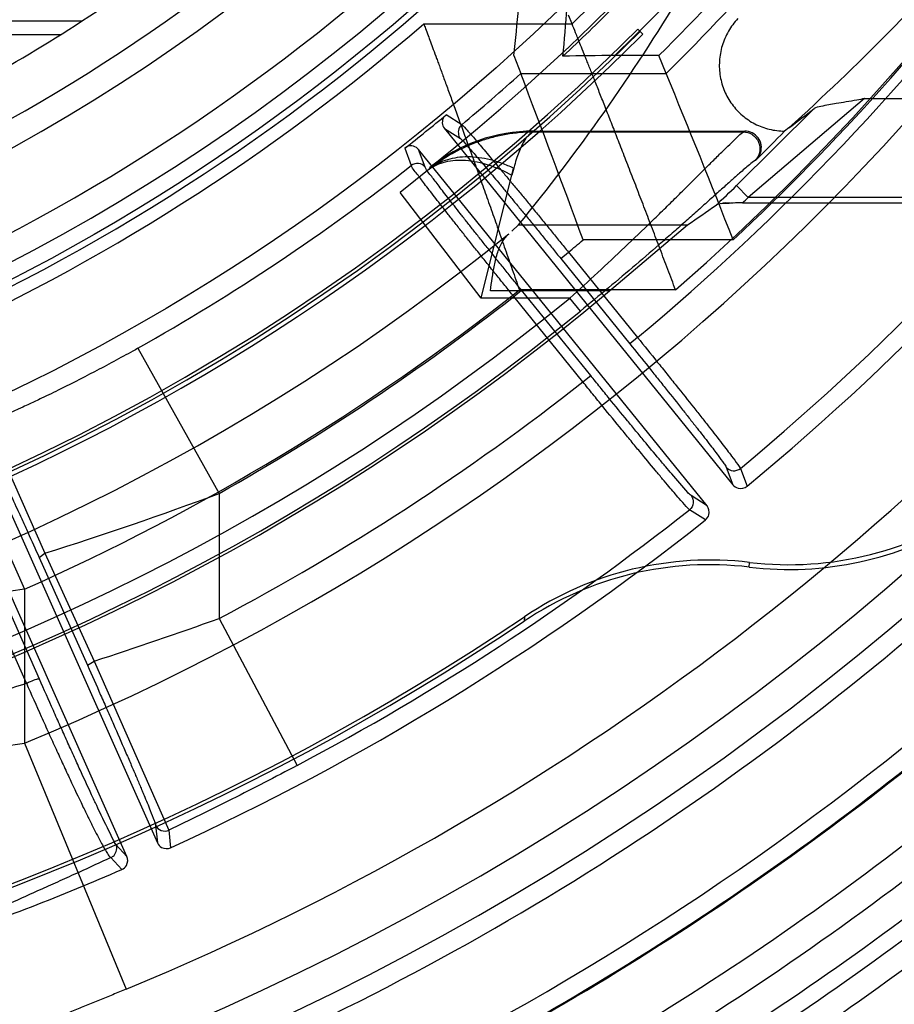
# Model space of a CAD drawing. Header units: millimetres. Extents: x 0 to 297, y 0 to 210.
# Tile 35 of 256: x 147.646 to 147.777, y 90.977 to 91.125. Entities that reach past the tile are written whole.
import ezdxf

# ---------------------------------------------------------------- set-up
doc = ezdxf.new("R2010")
doc.units = ezdxf.units.MM
doc.header["$LTSCALE"] = 16.335
doc.layers.get('0').update_dxf_attribs({"linetype": 'CONTINUOUS'})
for name, color, linetype in [('01_GLOBAL', 7, 'CONTINUOUS'), ('INTFCLR_1', 7, 'CONTINUOUS'), ('INTFCLR_144815', 7, 'CONTINUOUS')]:
    doc.layers.add(name, color=color, linetype=linetype)

msp = doc.modelspace()

# ---------------------------------------------------------------- linework, layer by layer
at = {"color": 7, "linetype": 'Continuous'}
msp.add_circle((148.2308034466, 92.1164639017), 1.9, dxfattribs=at)
at = {"color": 9, "linetype": 'Continuous'}
msp.add_arc((148.2308034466, 92.1164639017), 1.8756493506, 182.9674534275, 267.0325465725, dxfattribs=at)
at = {"layer": '01_GLOBAL', "color": 7, "linetype": 'Continuous'}
msp.add_circle((148.2308034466, 92.1164639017), 1.925, dxfattribs=at)
at = {"layer": 'INTFCLR_1', "color": 9, "linetype": 'Continuous'}
for p, q in [((147.6551102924, 91.1245524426), (147.5957533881, 91.1247596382)), ((147.5836246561, 91.12257411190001), (147.6519966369, 91.12257411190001))]:
    msp.add_line(p, q, dxfattribs=at)
at = {"layer": 'INTFCLR_1', "color": 6, "linetype": 'Continuous'}
for radius, start, end in [(0.3017258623, 270, 90.00000002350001), (0.2867456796, 270, 90.00000002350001), (0.2757760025, 298.9781910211, 302.8139688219)]:
    msp.add_arc((147.5056636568, 91.35632411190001), radius, start, end, dxfattribs=at)
at = {"layer": 'INTFCLR_1', "color": 9, "linetype": 'Continuous'}
for radius, start, end in [(0.2607760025, 269.9999999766, 303.1824438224), (0.2757760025, 302.8139688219, 307.7133577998)]:
    msp.add_arc((147.5056636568, 91.35632411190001), radius, start, end, dxfattribs=at)
at = {"layer": 'INTFCLR_144815', "color": 9, "linetype": 'Continuous'}
for p, q in [((147.7064734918, 91.12418187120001), (147.7287416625, 91.12418187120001)), ((147.7210299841, 91.1167127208), (147.7428827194, 91.1167127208)), ((147.772661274, 91.11296417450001), (147.7551757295, 91.09810498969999)), ((147.7726612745, 91.1129641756), (147.8410159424, 91.1129641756)), ((147.7534395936, 91.0999017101), (147.7650761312, 91.11145510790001)), ((147.712177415, 91.10904220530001), (147.709850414, 91.1105291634)), ((147.7095938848, 91.10846379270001), (147.7119720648, 91.1069486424)), ((147.722920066, 91.1079503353), (147.722975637, 91.1080722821)), ((147.7229200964, 91.107950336), (147.7544569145, 91.107950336)), ((147.7546662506, 91.1080722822), (147.7544569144, 91.107950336)), ((147.7036345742, 91.1054956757), (147.704605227, 91.1029103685)), ((147.7066957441, 91.1026759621), (147.7057081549, 91.10531719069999)), ((147.7564162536, 91.1037993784), (147.7562162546, 91.10368241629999)), ((147.7534395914, 91.0999017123), (147.7551757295, 91.09810498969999)), ((147.7150720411, 91.0830117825), (147.7029160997, 91.0988772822)), ((147.8285332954, 91.09810498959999), (147.7551757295, 91.09810498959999)), ((147.7206895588, 91.0940083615), (147.7460842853, 91.0940083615)), ((147.7529374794, 91.0917469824), (147.7303971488, 91.0917469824)), ((147.7270409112, 91.08895785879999), (147.7282064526, 91.08990169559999)), ((147.7270409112, 91.08895785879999), (147.7374154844, 91.0761463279)), ((147.7282064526, 91.08990169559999), (147.7385810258, 91.0770901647)), ((147.7284119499, 91.0830112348), (147.7150724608, 91.0830112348)), ((147.7343390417, 91.0841022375), (147.716488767, 91.0841022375)), ((147.7199948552, 91.0832520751), (147.7211603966, 91.08419591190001)), ((147.7303694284, 91.0704405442), (147.7199948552, 91.0832520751)), ((147.7442822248, 91.0842366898), (147.7208392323, 91.0842366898)), ((147.7315349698, 91.071384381), (147.7211603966, 91.08419591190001)), ((147.7299903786, 91.0810744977), (147.7284119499, 91.0830112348)), ((147.7385810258, 91.0770901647), (147.7374154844, 91.0761463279)), ((147.6303107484, 91.07582863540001), (147.6465321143, 91.0393254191)), ((147.6635330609, 91.0754798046), (147.6757665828, 91.05371678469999)), ((147.7303694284, 91.0704405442), (147.7315349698, 91.071384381)), ((147.6409041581, 91.064275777), (147.6495669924, 91.04472548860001)), ((147.7518868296, 91.0576580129), (147.7528885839, 91.0549992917)), ((147.7540097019, 91.0574497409), (147.7550097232, 91.0547860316)), ((147.6757665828, 91.05371678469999), (147.6757665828, 91.03494101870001)), ((147.749002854, 91.0518526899), (147.746610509, 91.0533853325)), ((147.7487704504, 91.0497335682), (147.7463728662, 91.051265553)), ((147.6487208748, 91.0441154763), (147.6495669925, 91.0447254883)), ((147.6495669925, 91.0447254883), (147.6569725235, 91.0285231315)), ((147.6487208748, 91.0441154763), (147.6559782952, 91.02791311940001)), ((147.6468251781, 91.0252252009), (147.6394175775, 91.0416810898)), ((147.6487741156, 91.0258352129), (147.6415146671, 91.0422911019)), ((147.6465321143, 91.0393254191), (147.6465321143, 91.01623344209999)), ((147.6757665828, 91.03494101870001), (147.6874455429, 91.012875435)), ((147.6559782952, 91.02791311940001), (147.6569725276, 91.0285231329)), ((147.6569725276, 91.0285231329), (147.6682112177, 91.0031719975)), ((147.6465321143, 91.01623344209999), (147.661818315, 90.9793288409)), ((147.6662147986, 91.0039227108), (147.6664759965, 91.0012801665)), ((147.6682112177, 91.0031719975), (147.6684696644, 91.000525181)), ((147.6619082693, 90.9992464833), (147.6602698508, 91.0010435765)), ((147.6611353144, 90.9972597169), (147.6594921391, 90.9990577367))]:
    msp.add_line(p, q, dxfattribs=at)
at = {"layer": 'INTFCLR_144815', "color": 6, "linetype": 'Continuous'}
for p, q in [((147.7287416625, 91.12418187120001), (147.7282188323, 91.1254789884)), ((147.7393758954, 91.1226118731), (147.7386196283, 91.12336814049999)), ((147.719996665, 91.11940168), (147.7210299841, 91.1167127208)), ((147.7417742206, 91.1194016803), (147.7351470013, 91.1194016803)), ((147.7428827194, 91.1167127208), (147.7417742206, 91.11940168)), ((147.7094862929, 91.1102023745), (147.7098504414, 91.1105291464)), ((147.7095938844, 91.1084637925), (147.7528885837, 91.0549992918)), ((147.722975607, 91.1080722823), (147.7546662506, 91.1080722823)), ((147.7613011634, 91.108566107), (147.7606478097, 91.1080728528)), ((147.7040299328, 91.1057839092), (147.7036345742, 91.1054956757)), ((147.7490028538, 91.05185269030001), (147.7057081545, 91.105317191)), ((147.7073975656, 91.10262797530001), (147.7072833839, 91.10235563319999)), ((147.7543419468, 91.0973019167), (147.8278893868, 91.0973019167)), ((147.7206895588, 91.0940083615), (147.7197128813, 91.0930734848)), ((147.7343390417, 91.0841022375), (147.7460842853, 91.0940083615)), ((147.6384941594, 91.0641284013), (147.6664759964, 91.001280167)), ((147.6619082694, 90.9992464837), (147.6339264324, 91.0620947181)), ((147.7553431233, 91.0426468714), (147.7553980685, 91.0433631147)), ((147.7216103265, 91.03520480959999), (147.72154094, 91.03452720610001))]:
    msp.add_line(p, q, dxfattribs=at)
at = {"layer": 'INTFCLR_144815', "color": 7, "linetype": 'Continuous'}
for p, q in [((147.7075191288, 91.1025521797), (147.7029160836, 91.0988773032)), ((147.715072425, 91.08301128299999), (147.7199619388, 91.1025024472)), ((147.7543419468, 91.0973019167), (147.7531240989, 91.09728241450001))]:
    msp.add_line(p, q, dxfattribs=at)
at = {"layer": 'INTFCLR_144815', "color": 6, "linetype": 'Continuous'}
for radius in [0.3190566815, 0.3040475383]:
    msp.add_circle((147.5056636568, 91.35632411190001), radius, dxfattribs=at)
for centre, radius, start, end in [((147.5056636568, 91.35632411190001), 0.4398395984, 313.9937911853, 154.5150993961), ((147.5056636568, 91.35632411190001), 0.3305190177, 45.0000000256, 314.9999999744), ((147.5056636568, 91.35632411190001), 0.329927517, 44.99999995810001, 315.0000000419), ((147.5056636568, 91.35632411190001), 0.3294494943, 44.99999997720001, 315.0000000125), ((147.5056636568, 91.35632411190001), 0.3241269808, 308.490992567, 51.50900743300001), ((147.5056636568, 91.35632411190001), 0.2978344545, 295.6072723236, 334.3927276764), ((147.5056636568, 91.35632411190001), 0.2828253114, 297.0737153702, 332.9262846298), ((147.5056636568, 91.35632411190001), 0.4248395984, 205.4855585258, 293.0456409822), ((147.5056636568, 91.35632411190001), 0.4398395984, 205.4849006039, 292.0062088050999), ((147.5056636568, 91.35632411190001), 0.3344853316, 314.9016631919, 323.3180519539), ((147.5056636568, 91.35632411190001), 0.305, 292.2602718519, 310.9966113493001), ((147.5056636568, 91.35632411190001), 0.3245414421, 313.0911760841, 314.9984221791), ((147.5056636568, 91.35632411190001), 0.391278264, 309.5878226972, 323.4121773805), ((147.7349827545, 90.7532149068), 0.3661865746, 89.9743008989, 91.19000209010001), ((145.9448070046, 90.4360795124), 1.9021647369, 20.1632002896, 20.9663982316), ((146.0106787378, 90.40460763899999), 1.8728654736, 21.5240626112, 22.3474512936), ((147.5056636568, 91.35632411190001), 0.3195424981, 308.2829108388, 309.7170891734), ((147.7229845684, 91.0830407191), 0.0250319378, 90.02051217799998, 128.5118148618), ((147.5056636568, 91.35632411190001), 0.3558730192, 314.7982513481, 315.7665268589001), ((147.5056636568, 91.35632411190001), 0.3555238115, 259.4836750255, 310.0313711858), ((147.7612947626, 91.0929688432), 0.04995510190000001, 263.220990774, 305.2221155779), ((147.5056636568, 91.35632411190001), 0.391278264, 294.5878227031, 308.4121772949), ((147.761301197, 91.0922432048), 0.0499530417, 263.1498085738, 301.4986237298), ((147.5056636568, 91.35632411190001), 0.4243159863, 293.0433107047, 312.9566892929), ((147.7493855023, 90.9930324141), 0.0499710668, 83.15280260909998, 123.8630934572), ((147.7495015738, 90.9937413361), 0.0499711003, 83.2233896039, 123.9275501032), ((147.5056636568, 91.35632411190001), 0.3875, 259.2774523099, 303.8556636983), ((147.5056636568, 91.35632411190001), 0.3869761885, 259.4503932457, 303.9200871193), ((147.5056636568, 91.35632411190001), 0.4393155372, 295.3242082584, 310.6757917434), ((147.5056636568, 91.35632411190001), 0.4480099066, 295.3197252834, 310.6802747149), ((147.5056636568, 91.35632411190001), 0.452294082, 295.3184492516, 310.6815507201), ((147.5056636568, 91.35632411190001), 0.4629607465, 296.2550977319, 309.7449022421), ((147.5056636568, 91.35632411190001), 0.391278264, 289.1168386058, 293.4121773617)]:
    msp.add_arc(centre, radius, start, end, dxfattribs=at)
at = {"layer": 'INTFCLR_144815', "color": 9, "linetype": 'Continuous'}
for centre, radius, start, end in [((147.5056636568, 91.35632411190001), 0.4080560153, 292.4997540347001, 54.0964566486), ((147.5056636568, 91.35632411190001), 0.3298406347, 314.0862202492, 45.9137797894), ((147.5056636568, 91.35632411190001), 0.3219531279, 313.8592910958, 46.1407088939), ((147.5056636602, 91.3563241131), 0.3681108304, 292.4997540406, 16.610836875), ((147.5056636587, 91.3563241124), 0.3618983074, 311.2505121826, 12.701512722), ((147.5056636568, 91.35632411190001), 0.4164420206, 203.8266800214, 313.0809380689), ((147.5056636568, 91.35632411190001), 0.4214424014, 203.8278898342, 312.5732768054), ((147.5056636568, 91.35632411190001), 0.4364412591, 203.8266800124, 319.1799903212), ((147.5056636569, 91.35632411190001), 0.3371742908, 314.7125410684, 323.1719395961), ((147.5056636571, 91.3563241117), 0.3621400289, 313.0638327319, 323.1640956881), ((147.5056636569, 91.35632411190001), 0.3636235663, 309.832493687, 323.1675063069), ((147.5032546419, 91.3932057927), 0.3841975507, 312.1945882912, 318.3797053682), ((147.5056636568, 91.35632411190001), 0.3069439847, 293.9594928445, 310.8607650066), ((147.5056636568, 91.35632411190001), 0.3885893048, 309.724476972, 323.2755230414), ((147.5056636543, 91.35632411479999), 0.3221742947, 309.8664382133, 311.9496809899), ((147.5056636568, 91.35632411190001), 0.3221742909, 299.3413979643, 308.1335617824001), ((147.5056637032, 91.35632406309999), 0.3565744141, 313.3351440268, 314.0175347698), ((147.5056636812, 91.35632408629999), 0.3590729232, 313.8328155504, 314.0175347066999), ((147.5056636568, 91.35632411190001), 0.3393168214, 258.4596803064, 309.0091107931), ((147.5056636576, 91.356324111), 0.347140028, 309.8720266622, 310.3447838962), ((147.5056636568, 91.35632411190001), 0.3525857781, 259.4138369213, 309.1798196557), ((147.5056636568, 91.35632411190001), 0.3468891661, 293.9594928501, 308.3380929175), ((147.5056636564, 91.3563241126), 0.3471400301, 299.3413979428, 308.1279733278), ((147.5056636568, 91.35632411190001), 0.3550842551, 259.4138369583, 309.1798197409), ((147.5056636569, 91.3563241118), 0.3636235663, 297.8915524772, 308.1675063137), ((147.5022515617, 91.51664178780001), 0.4943751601, 287.336501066, 290.5471625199), ((147.5056636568, 91.35632411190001), 0.3885893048, 297.8915524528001, 308.2755230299), ((147.3475178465, 91.96547579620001), 0.9867330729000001, 288.2772451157, 289.4304359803), ((147.5056636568, 91.35632411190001), 0.4391846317, 295.3242563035, 310.6757436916), ((147.5056636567, 91.3563241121), 0.4568636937, 296.2111854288, 309.7888145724), ((147.5056636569, 91.3563241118), 0.4593548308, 296.2111854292, 309.7888145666)]:
    msp.add_arc(centre, radius, start, end, dxfattribs=at)
at = {"layer": 'INTFCLR_144815', "color": 6, "linetype": 'Continuous'}
for centre, major_axis, ratio, start_param, end_param in [((147.5056636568, 91.16263929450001), (0, 0.2906748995), 0.7456587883, -1.7200994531, -1.6700911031), ((147.5056636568, 91.15664355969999), (0, 0.299673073), 0.7456587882, -1.6956613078, -1.6470176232), ((147.5056636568, 91.2825663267), (0, 0.2914681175), 0.9674516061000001, -2.2743411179, -2.1269453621), ((147.5056636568, 91.4695265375), (0, 0.4473412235), 0.9674516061, -2.5096843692, -2.4988304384), ((147.5056636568, 91.4704758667), (0, 0.4510926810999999), 0.9674516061, -2.5581444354, -2.546336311)]:
    msp.add_ellipse(centre, major_axis=major_axis, ratio=ratio, start_param=start_param, end_param=end_param, dxfattribs=at)
for points, knots in [([(147.7064734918, 91.12418187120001), (147.7065603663, 91.1239486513), (147.7067776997, 91.12336508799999), (147.7071120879, 91.12246482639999), (147.7075013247, 91.12141559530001), (147.7079257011, 91.1202697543), (147.7083235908, 91.1191928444), (147.7086767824, 91.1182349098), (147.7089674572, 91.1174453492), (147.709274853, 91.1166091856), (147.7095986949, 91.1157270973), (147.7099385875, 91.11479981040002), (147.7102940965, 91.1138281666), (147.7106647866, 91.11281314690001), (147.7110501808, 91.1117558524), (147.7114498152, 91.1106574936), (147.7118631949, 91.10951936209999), (147.7122896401, 91.10834276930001), (147.7127284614, 91.107129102), (147.7131791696, 91.1058799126), (147.713641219, 91.1045968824), (147.7141137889, 91.10328176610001), (147.7145960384, 91.10193647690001), (147.715087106, 91.1005629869), (147.7155863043, 91.099163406), (147.7160929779, 91.0977399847), (147.7166063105, 91.0962949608), (147.7171250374, 91.0948303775), (147.7176483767, 91.0933485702), (147.7181755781, 91.0918520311), (147.7187060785, 91.0903434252), (147.7192384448, 91.08882506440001), (147.7197720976, 91.08729954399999), (147.7203056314, 91.08576922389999), (147.7206615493, 91.0847478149), (147.7208392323, 91.0842366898)], [0, 0, 0, 0, 0.0175880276, 0.044007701, 0.0678686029, 0.0966752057, 0.1303597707, 0.1490024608, 0.1688274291, 0.1898192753, 0.2119608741, 0.2352330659, 0.2596143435, 0.2850789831, 0.3115985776, 0.3391426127, 0.3676784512, 0.3971715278, 0.4275855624, 0.4588827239, 0.4910222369, 0.5239578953, 0.5576403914, 0.5920179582, 0.6270399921, 0.6626521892, 0.6987941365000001, 0.7354122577, 0.7724546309, 0.8098528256, 0.8475435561, 0.8854677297, 0.9235600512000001, 0.9617583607, 1, 1, 1, 1]), ([(147.7442822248, 91.0842366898), (147.7440887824, 91.0847506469), (147.7437013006, 91.08577767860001), (147.7431205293, 91.0873164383), (147.7425396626, 91.08885024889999), (147.7419602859, 91.0903767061), (147.7413830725, 91.0918931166), (147.740809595, 91.0933970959), (147.7402404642, 91.0948859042), (147.7396765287, 91.0963569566), (147.7391187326, 91.0978078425), (147.7385683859, 91.09923649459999), (147.7380264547, 91.1006406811), (147.7374935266, 91.1020180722), (147.7369704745, 91.1033665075), (147.7364582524, 91.10468397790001), (147.735957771, 91.1059685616), (147.7354698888, 91.10721847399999), (147.7349951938, 91.10843203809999), (147.7345342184, 91.10960775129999), (147.734087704, 91.1107442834), (147.7336563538, 91.11184036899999), (147.7332406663, 91.11289476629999), (147.7328411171, 91.1139063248), (147.7324582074, 91.11487400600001), (147.7320923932, 91.1157968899), (147.7317441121, 91.11667419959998), (147.7314137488, 91.11750528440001), (147.7311015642, 91.1182895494), (147.7308077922, 91.1190264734), (147.7304538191, 91.1199131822), (147.7300590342, 91.1209002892), (147.7296431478, 91.12193809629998), (147.7292129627, 91.123010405), (147.728921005, 91.123736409), (147.7287416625, 91.12418187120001)], [0, 0, 0, 0, 0.0384359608, 0.0768288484, 0.1151150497, 0.1532293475, 0.1911040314, 0.2286791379, 0.2658872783, 0.3026614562, 0.3389459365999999, 0.3746823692, 0.4098169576, 0.4442918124, 0.4780517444, 0.511046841, 0.5432270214, 0.5745438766, 0.6049577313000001, 0.634432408, 0.6629322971, 0.6904236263, 0.7168753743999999, 0.7422586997, 0.7665463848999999, 0.7897140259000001, 0.8117416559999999, 0.8326118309, 0.8523097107, 0.8708221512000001, 0.8881372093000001, 0.919133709, 0.9452313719, 0.9663897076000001, 1, 1, 1, 1]), ([(147.75362695, 91.12496396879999), (147.7533562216, 91.12467381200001), (147.7528479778, 91.1240625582), (147.7521965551, 91.1230664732), (147.7516647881, 91.1220056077), (147.7512595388, 91.1208952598), (147.7509855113, 91.119751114), (147.7508454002, 91.11858899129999), (147.7508399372, 91.1174246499), (147.7509680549, 91.1162733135), (147.7512270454, 91.11514974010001), (147.7516126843, 91.1140680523), (147.7521193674, 91.11304161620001), (147.7527402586, 91.1120829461), (147.7534673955, 91.11120368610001), (147.7542917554, 91.110414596), (147.7552032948, 91.10972551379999), (147.7561909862, 91.1091452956), (147.7572428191, 91.1086817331), (147.7583459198, 91.1083414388), (147.7594862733, 91.1081297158), (147.7602600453, 91.1080769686), (147.7606478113, 91.1080728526)], [0, 0, 0, 0, 0.0514138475, 0.102725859, 0.1538761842, 0.204816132, 0.2555260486, 0.3059645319, 0.3561326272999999, 0.4060417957, 0.4557148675, 0.5051829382, 0.5544885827, 0.6036835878, 0.6528264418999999, 0.7019773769, 0.7511954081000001, 0.8005371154, 0.8500526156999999, 0.8997828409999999, 0.9497593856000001, 1, 1, 1, 1]), ([(147.7726612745, 91.1129641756), (147.7722753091, 91.11287846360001), (147.7713516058, 91.11269542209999), (147.7699314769, 91.11245574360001), (147.7685227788, 91.11222386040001), (147.7672529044, 91.11202196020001), (147.7661589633, 91.1117739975), (147.7653607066, 91.1116753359), (147.7650763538, 91.1114553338)], [0, 0, 0, 0, 0.1531992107, 0.3648321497, 0.5577942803, 0.7072202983, 0.8606898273, 1, 1, 1, 1]), ([(147.709486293, 91.1102023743), (147.7093241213, 91.109942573), (147.7091604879, 91.10930748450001), (147.7094029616, 91.1086995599), (147.7095938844, 91.1084637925)], [0, 0, 0, 0, 0.5023658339, 1, 1, 1, 1]), ([(147.712177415, 91.10904220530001), (147.7120292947, 91.1089182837), (147.7115379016, 91.1083397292), (147.7116261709, 91.10737658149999), (147.7119720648, 91.1069486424)], [0, 0, 0, 0, 0.2597922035, 1, 1, 1, 1]), ([(147.7121774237, 91.1090422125), (147.7124988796, 91.1088290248), (147.7128839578, 91.10830225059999), (147.7135174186, 91.10761904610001), (147.7141057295, 91.10693345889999), (147.7147952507, 91.10613357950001), (147.7155771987, 91.1052133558), (147.7164481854, 91.1041822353), (147.7173979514, 91.103050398), (147.7184177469, 91.10182868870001), (147.719501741, 91.1005242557), (147.7206461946, 91.09914172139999), (147.7218404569, 91.0976938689), (147.723072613, 91.0961948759), (147.7243287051, 91.09466179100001), (147.7256041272, 91.0931007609), (147.7268986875, 91.0915120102), (147.7277678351, 91.0904423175), (147.7282064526, 91.08990169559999)], [0, 0, 0, 0, 0.0463418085, 0.07622396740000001, 0.1124281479, 0.1547200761, 0.2031541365, 0.2574914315, 0.3168880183, 0.3806667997, 0.4486865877, 0.5206554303, 0.5962939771, 0.6741749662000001, 0.7537808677, 0.8344099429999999, 0.9163600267, 1, 1, 1, 1]), ([(147.7564162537, 91.1037993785), (147.7567005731, 91.1040817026), (147.7571348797, 91.1047869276), (147.7572237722, 91.1060068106), (147.756750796, 91.1071220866), (147.755830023, 91.1078916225), (147.7550486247, 91.1080722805), (147.7546662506, 91.1080722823)], [0, 0, 0, 0, 0.2055332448, 0.4062461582, 0.6051605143, 0.803856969, 1, 1, 1, 1]), ([(147.7057081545, 91.105317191), (147.7055150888, 91.10555561), (147.7049684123, 91.10591781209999), (147.7043145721, 91.10588735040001), (147.704029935, 91.10578390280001)], [0, 0, 0, 0, 0.5032264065, 1, 1, 1, 1]), ([(147.7066957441, 91.1026759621), (147.7064571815, 91.1029700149), (147.7057169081, 91.1033845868), (147.7049035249, 91.1031441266), (147.704605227, 91.1029103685)], [0, 0, 0, 0, 0.4997863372, 1, 1, 1, 1]), ([(147.7199948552, 91.0832520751), (147.7195498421, 91.08380263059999), (147.7186603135, 91.0849048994), (147.7173326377, 91.0865548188), (147.7160202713, 91.0881903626), (147.7147423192, 91.08978770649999), (147.7135128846, 91.0913297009), (147.7123399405, 91.0928060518), (147.711225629, 91.0942137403), (147.7101757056, 91.09554550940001), (147.7092012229, 91.0967872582), (147.7083095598, 91.0979303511), (147.7075043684, 91.0989677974), (147.7067916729, 91.09989774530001), (147.7061670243, 91.1007070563), (147.7054561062, 91.10169793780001), (147.7048241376, 91.10235694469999), (147.704605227, 91.1029103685)], [0, 0, 0, 0, 0.0850523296, 0.1701752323, 0.2544381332, 0.3369919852, 0.4159478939, 0.4913769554, 0.5635335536, 0.6316485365, 0.6951254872, 0.7531754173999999, 0.8058308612, 0.8528874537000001, 0.8939941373, 0.9284965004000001, 1, 1, 1, 1]), ([(147.716488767, 91.0841022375), (147.7165765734, 91.0847460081), (147.7167471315, 91.0860282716), (147.7170642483, 91.0879691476), (147.7175077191, 91.08982705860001), (147.7181830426, 91.0914650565), (147.7188714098, 91.0923328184), (147.7192445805, 91.0926593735)], [0, 0, 0, 0, 0.2128648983, 0.4237851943, 0.6441261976, 0.8375405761, 1, 1, 1, 1]), ([(147.7528885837, 91.0549992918), (147.7530846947, 91.0547571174), (147.7537683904, 91.05429678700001), (147.7546583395, 91.05449545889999), (147.7550097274, 91.0547860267)], [0, 0, 0, 0, 0.4059763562, 1, 1, 1, 1]), ([(147.7487704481, 91.0497335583), (147.7490141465, 91.04992679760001), (147.7494809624, 91.05060625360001), (147.749290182, 91.0514978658), (147.7490028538, 91.05185269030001)], [0, 0, 0, 0, 0.405185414, 1, 1, 1, 1]), ([(147.6664759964, 91.001280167), (147.6666027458, 91.0009954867), (147.6671440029, 91.00037388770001), (147.6680550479, 91.0003354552), (147.6684696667, 91.00052517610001)], [0, 0, 0, 0, 0.405976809, 1, 1, 1, 1]), ([(147.6611353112, 90.99725971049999), (147.6614207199, 90.99738329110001), (147.6620474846, 90.9979187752), (147.6620939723, 90.99882938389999), (147.6619082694, 90.9992464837)], [0, 0, 0, 0, 0.4051853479, 1, 1, 1, 1])]:
    msp.add_open_spline(points, degree=3, knots=knots, dxfattribs=at)
at = {"layer": 'INTFCLR_144815', "color": 9, "linetype": 'Continuous'}
for points, knots in [([(147.7229200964, 91.107950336), (147.7215607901, 91.10793388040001), (147.7195122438, 91.1077437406), (147.7168303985, 91.10716351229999), (147.7141516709, 91.1063522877), (147.7115437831, 91.10519401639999), (147.7090660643, 91.1036967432), (147.7078696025, 91.10282410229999), (147.7072833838, 91.10235563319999)], [0, 0, 0, 0, 0.241277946, 0.3631082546, 0.4866191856, 0.7375890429, 0.866811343, 1, 1, 1, 1]), ([(147.7229200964, 91.107950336), (147.7225941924, 91.1078402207), (147.721918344, 91.10725526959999), (147.7211356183, 91.10591766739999), (147.7205347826, 91.104387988), (147.7200577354, 91.1028354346), (147.7198260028, 91.1019399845), (147.7197111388, 91.1014606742)], [0, 0, 0, 0, 0.1391061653, 0.3430976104, 0.6261770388, 0.8006917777, 1, 1, 1, 1]), ([(147.7284119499, 91.0830112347), (147.7298173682, 91.0842819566), (147.7325863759, 91.08682398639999), (147.7366621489, 91.0906482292), (147.7399744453, 91.09382831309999), (147.7425499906, 91.0963367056), (147.7444033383, 91.09815721), (147.7461766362, 91.09991184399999), (147.7475990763, 91.1013269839), (147.748687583, 91.1024102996), (147.7496858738, 91.1034065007), (147.7508340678, 91.1045457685), (147.7520665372, 91.1057713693), (147.7532487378, 91.1068882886), (147.7539853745, 91.1076436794), (147.7544569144, 91.107950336)], [0, 0, 0, 0, 0.157607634, 0.3126657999, 0.464899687, 0.5395550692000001, 0.6117243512, 0.6810005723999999, 0.747067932, 0.7786282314, 0.8087471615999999, 0.8643771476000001, 0.9132101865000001, 0.9532109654, 1, 1, 1, 1]), ([(147.7544569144, 91.107950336), (147.7548936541, 91.1079466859), (147.7558729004, 91.10767277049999), (147.7569118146, 91.1064625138), (147.7570282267, 91.1048721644), (147.7565241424, 91.10399063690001), (147.7562162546, 91.10368241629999)], [0, 0, 0, 0, 0.2267337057, 0.5004974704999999, 0.7738375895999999, 1, 1, 1, 1]), ([(147.7119720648, 91.1069486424), (147.7122699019, 91.1067589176), (147.7127974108, 91.1060563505), (147.7136018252, 91.1052036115), (147.7143811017, 91.10428592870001), (147.7151075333, 91.1034371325), (147.7159149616, 91.10248100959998), (147.7167999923, 91.1014275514), (147.7177554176, 91.10028339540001), (147.7187746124, 91.0990570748), (147.7198503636, 91.09775706), (147.7209753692, 91.09639223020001), (147.7221416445, 91.0949722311), (147.7233404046, 91.093507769), (147.7245624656, 91.0920100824), (147.7257989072, 91.0904900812), (147.7266262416, 91.08946993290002), (147.7270409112, 91.08895785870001)], [0, 0, 0, 0, 0.0451330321, 0.1093068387, 0.1510043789, 0.1987329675, 0.2521663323, 0.310924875, 0.3745884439, 0.4426758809, 0.5147223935, 0.5902493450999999, 0.6687328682, 0.7495755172, 0.8321293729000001, 0.9157853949, 1, 1, 1, 1]), ([(147.7562162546, 91.10368241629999), (147.7559081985, 91.1035026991), (147.7551413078, 91.1028430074), (147.7539508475, 91.1018301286), (147.752569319, 91.1005955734), (147.7511429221, 91.0993194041), (147.7495710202, 91.09790793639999), (147.7478797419, 91.0963938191), (147.7460939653, 91.0948031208), (147.744227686, 91.09315264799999), (147.741633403, 91.0908780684), (147.7382962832, 91.0879949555), (147.7341925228, 91.0845274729), (147.7314039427, 91.0822264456), (147.7299903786, 91.0810744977)], [0, 0, 0, 0, 0.030895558, 0.0870005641, 0.1357720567, 0.1912825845, 0.2528361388, 0.3187723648, 0.3879324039, 0.4600064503, 0.5345965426, 0.6868169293, 0.8420341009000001, 1, 1, 1, 1]), ([(147.7211603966, 91.08419591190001), (147.7207451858, 91.0847086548), (147.7199182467, 91.0857313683), (147.7186870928, 91.08725861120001), (147.7174753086, 91.0887664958), (147.7162919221, 91.09024375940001), (147.7151457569, 91.0916793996), (147.7140450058, 91.0930631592), (147.7129972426, 91.0943854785), (147.7120097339, 91.0956372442), (147.7110894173, 91.09680945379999), (147.7102432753, 91.09789381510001), (147.7094762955, 91.0988819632), (147.7087972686, 91.0997686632), (147.7082001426, 91.100542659), (147.7075173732, 91.101498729), (147.7068979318, 91.10213511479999), (147.7066957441, 91.1026759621)], [0, 0, 0, 0, 0.08432620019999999, 0.1680968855, 0.2507233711, 0.3315698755, 0.4100166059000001, 0.485517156, 0.5575606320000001, 0.6256460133, 0.6892973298, 0.7480368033, 0.8014454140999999, 0.8491520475, 0.8908399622, 0.9262018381, 1, 1, 1, 1]), ([(147.7385810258, 91.0770901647), (147.7395703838, 91.0758704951), (147.7410398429, 91.0740533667), (147.7427421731, 91.07193783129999), (147.7436921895, 91.07075413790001), (147.7450375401, 91.06907476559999), (147.7465458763, 91.0671832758), (147.7480075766, 91.06533812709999), (147.7487800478, 91.0643592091), (147.7497912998, 91.0630736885), (147.7508768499, 91.0616872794), (147.7519921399, 91.06023489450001), (147.7527991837, 91.0591867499), (147.7534386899, 91.0582717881), (147.753922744, 91.0576690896), (147.7540097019, 91.0574497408)], [0, 0, 0, 0, 0.1886030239, 0.2806470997, 0.3260987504, 0.3708767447, 0.5390620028, 0.6166316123, 0.6535697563, 0.6888152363, 0.8130592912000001, 0.8649830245, 0.9088242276, 0.9716634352, 1, 1, 1, 1]), ([(147.663533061, 91.0754798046), (147.6616206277, 91.0744047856), (147.6577934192, 91.072319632), (147.6534345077, 91.0700937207), (147.6505332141, 91.0686738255), (147.6489824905, 91.06792794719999), (147.6475614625, 91.0672577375), (147.6448424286, 91.0659978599), (147.6427020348, 91.06504587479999), (147.6409041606, 91.0642757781)], [0, 0, 0, 0, 0.2605327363, 0.5175078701, 0.5811533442, 0.6441221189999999, 0.7218571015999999, 0.7677317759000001, 1, 1, 1, 1]), ([(147.7374154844, 91.0761463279), (147.7383445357, 91.0749990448), (147.7397242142, 91.0732896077), (147.7413222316, 91.07129921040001), (147.7422139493, 91.07018546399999), (147.7434767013, 91.06860527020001), (147.7448923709, 91.0668254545), (147.746263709, 91.0650888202), (147.7469883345, 91.06416738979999), (147.7479368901, 91.06295729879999), (147.748954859, 91.0616519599), (147.7500000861, 91.0602842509), (147.7507568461, 91.0592970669), (147.7513536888, 91.0584345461), (147.751808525, 91.0578657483), (147.7518868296, 91.0576580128)], [0, 0, 0, 0, 0.188591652, 0.2806293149, 0.3260790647, 0.370855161, 0.539033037, 0.6165990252, 0.6535361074, 0.6887817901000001, 0.8130239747, 0.8649486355, 0.9087902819, 0.9716394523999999, 1, 1, 1, 1]), ([(147.7466105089, 91.0533853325), (147.7464259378, 91.0535036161), (147.7454779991, 91.0546414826), (147.7441939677, 91.0560369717), (147.7429385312, 91.05753301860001), (147.7423087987, 91.05827990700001), (147.7412293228, 91.05956716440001), (147.7401124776, 91.0609092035), (147.738957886, 91.06230449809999), (147.7381157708, 91.06332446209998), (147.7365747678, 91.065196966), (147.735013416, 91.0671053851), (147.7336482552, 91.0687811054), (147.7327096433, 91.06993525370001), (147.7320051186, 91.0708037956), (147.7315349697, 91.071384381)], [0, 0, 0, 0, 0.0280051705, 0.1859385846, 0.2448717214, 0.2771027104, 0.3107757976, 0.4594723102, 0.5001563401, 0.5421357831, 0.6284436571, 0.8099563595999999, 0.8571311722, 0.904562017, 1, 1, 1, 1]), ([(147.7463728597, 91.05126554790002), (147.7461788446, 91.05139456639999), (147.7456908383, 91.0519903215), (147.7446444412, 91.0531176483), (147.7434821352, 91.0545059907), (147.7424809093, 91.05568886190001), (147.7418131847, 91.0564857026), (147.7406671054, 91.05785674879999), (147.7394814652, 91.0592865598), (147.7382553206, 91.0607725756), (147.7373609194, 91.06185879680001), (147.7357240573, 91.06385279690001), (147.7340654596, 91.06588493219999), (147.7326150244, 91.0676690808), (147.7316176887, 91.0688978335), (147.7308690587, 91.06982248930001), (147.7303694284, 91.0704405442)], [0, 0, 0, 0, 0.0279811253, 0.0908604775, 0.1859092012, 0.2448411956, 0.2770726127, 0.3107473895, 0.4594473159, 0.5001328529, 0.5421138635, 0.62842469, 0.8099462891, 0.8571238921, 0.9045571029, 1, 1, 1, 1]), ([(147.6401634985, 91.0623064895), (147.6402812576, 91.062177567), (147.640532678, 91.0616771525), (147.6409209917, 91.06096110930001), (147.6413462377, 91.0600951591), (147.6419471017, 91.0588637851), (147.6426209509, 91.05744396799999), (147.6433714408, 91.05584428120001), (147.6442668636, 91.05391876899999), (147.6450874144, 91.0521349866), (147.6458223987, 91.0505264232), (147.6463550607, 91.0493573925), (147.6473255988, 91.04721877), (147.6481591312, 91.0453681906), (147.6487208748, 91.0441154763)], [0, 0, 0, 0, 0.0260489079, 0.0822538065, 0.122305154, 0.1697586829, 0.2867389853, 0.3567163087, 0.4333745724, 0.6035331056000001, 0.6496342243, 0.6972107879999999, 0.7951849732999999, 1, 1, 1, 1]), ([(147.7518868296, 91.0576580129), (147.7521294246, 91.0573589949), (147.7528879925, 91.0569406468), (147.7537130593, 91.05720372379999), (147.7540097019, 91.0574497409)], [0, 0, 0, 0, 0.4997833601, 1, 1, 1, 1]), ([(147.7466105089, 91.0533853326), (147.7468525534, 91.0530858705), (147.7471040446, 91.0522569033), (147.7466751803, 91.0515045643), (147.7463728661, 91.051265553)], [0, 0, 0, 0, 0.4997833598, 1, 1, 1, 1]), ([(147.6465321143, 91.0393254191), (147.6447283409, 91.03905785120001), (147.6411373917, 91.03853381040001), (147.6357752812, 91.03777105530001), (147.631338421, 91.03715807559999), (147.6282516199, 91.036740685), (147.6264996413, 91.0365065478), (147.6239269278, 91.03616524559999), (147.6201659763, 91.0356760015), (147.6152897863, 91.03506201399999), (147.6113671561, 91.0345844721), (147.6087051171, 91.03426949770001), (147.6072348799, 91.0340981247), (147.6051588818, 91.0338587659), (147.602230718, 91.03352990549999), (147.5985801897, 91.0331396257), (147.5960330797, 91.0328829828), (147.5944647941, 91.03273287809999), (147.5935326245, 91.03264572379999), (147.592093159, 91.03251545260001), (147.5903167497, 91.0323711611), (147.5885865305, 91.0322459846), (147.5874171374, 91.0322136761), (147.5868115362, 91.03219801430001), (147.5866143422, 91.0322436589)], [0, 0, 0, 0, 0.0906320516, 0.1803670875, 0.2691896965, 0.3132466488, 0.3351832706, 0.357040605, 0.4422358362, 0.5236842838, 0.601309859, 0.6386370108, 0.6569156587, 0.6748782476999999, 0.7425017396, 0.8033654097, 0.8573496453, 0.8697382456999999, 0.8816680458, 0.9038833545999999, 0.9415654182, 0.9703044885, 0.9899399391, 1, 1, 1, 1]), ([(147.6559782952, 91.02791311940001), (147.656642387, 91.0264289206), (147.6576309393, 91.02420841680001), (147.6587743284, 91.02162056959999), (147.6594162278, 91.02016197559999), (147.6603273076, 91.01808606), (147.6612132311, 91.01605405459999), (147.6620708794, 91.01406998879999), (147.6625897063, 91.01286539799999), (147.663194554, 91.0114533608), (147.6637674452, 91.01010340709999), (147.6641899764, 91.0091005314), (147.6647045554, 91.007866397), (147.6653362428, 91.006379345), (147.6658768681, 91.0048864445), (147.6661911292, 91.0041597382), (147.6662147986, 91.0039227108)], [0, 0, 0, 0, 0.1869740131, 0.2794961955, 0.3253291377, 0.3702216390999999, 0.5401846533, 0.5802311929, 0.6187731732, 0.6910030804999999, 0.7568690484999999, 0.7874105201, 0.8161306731, 0.9106767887, 0.9726085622, 1, 1, 1, 1]), ([(147.6008693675, 91.0105018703), (147.6010124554, 91.0106360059), (147.6014791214, 91.01089027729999), (147.6028953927, 91.01152271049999), (147.6048537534, 91.0122037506), (147.6068819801, 91.01287988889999), (147.6083440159, 91.01335046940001), (147.6110182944, 91.014198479), (147.6155764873, 91.0155968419), (147.6203501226, 91.0170404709), (147.6238768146, 91.01810885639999), (147.6264759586, 91.01889745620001), (147.631279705, 91.0203603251), (147.6382976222, 91.0225231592), (147.6439724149, 91.0243131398), (147.6468251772, 91.02522520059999)], [0, 0, 0, 0, 0.0121844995, 0.0324853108, 0.09673691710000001, 0.140553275, 0.1654020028, 0.1921415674, 0.3148504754, 0.4615948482, 0.5019712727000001, 0.5437789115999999, 0.6303352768, 0.8139348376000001, 1, 1, 1, 1]), ([(147.6468251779, 91.0252252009), (147.6470211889, 91.0253269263), (147.6475188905, 91.02555989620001), (147.6481569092, 91.0257897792), (147.6485864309, 91.02588046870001), (147.6487540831, 91.0258700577), (147.6487741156, 91.025835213)], [0, 0, 0, 0, 0.3192805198, 0.8013736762, 0.941889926, 1, 1, 1, 1]), ([(147.6468251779, 91.0252252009), (147.647560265, 91.0235551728), (147.648487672, 91.02146980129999), (147.6496096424, 91.01897683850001), (147.6503474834, 91.0173451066), (147.6512540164, 91.0153552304), (147.6521531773, 91.01340129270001), (147.6528568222, 91.01188487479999), (147.6538213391, 91.0098197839), (147.6547602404, 91.0078388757), (147.6556776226, 91.0059468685), (147.6562086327, 91.0048624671), (147.6570001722, 91.0032689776), (147.657827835, 91.0016775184), (147.6585434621, 91.0003683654), (147.6589971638, 90.9996716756), (147.6592592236, 90.9991818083), (147.6594921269, 90.99905773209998)], [0, 0, 0, 0, 0.1880589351, 0.2352232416, 0.2817615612, 0.3726288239, 0.4605907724, 0.5034449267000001, 0.5449255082, 0.6955013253, 0.7293773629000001, 0.761634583, 0.8199592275, 0.9126457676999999, 0.9470245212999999, 0.9728018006, 1, 1, 1, 1]), ([(147.6602698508, 91.0010435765), (147.6601073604, 91.001221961), (147.6593971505, 91.002721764), (147.6584114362, 91.00462374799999), (147.6574720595, 91.00663600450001), (147.6569905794, 91.0076634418), (147.6561566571, 91.00945563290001), (147.655295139, 91.01132760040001), (147.6544052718, 91.0132767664), (147.6537543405, 91.01470724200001), (147.652920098, 91.0165491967), (147.6520760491, 91.018423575), (147.6513871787, 91.01995966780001), (147.6503380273, 91.0223056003), (147.6494671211, 91.0242662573), (147.6487741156, 91.025835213)], [0, 0, 0, 0, 0.02648335, 0.1791847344, 0.2375514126, 0.2698407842, 0.3037518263, 0.4544896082, 0.4960182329, 0.5389199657, 0.6269810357, 0.7179483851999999, 0.7645364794, 0.8117506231, 1, 1, 1, 1]), ([(147.5866143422, 91.0075805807), (147.5869675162, 91.00774626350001), (147.5881695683, 91.0079388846), (147.5900797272, 91.00831804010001), (147.5920777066, 91.0086260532), (147.5937539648, 91.0088866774), (147.5957471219, 91.0091868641), (147.5985024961, 91.0095913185), (147.6021164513, 91.0101080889), (147.6050173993, 91.01051608), (147.6070746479, 91.010803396), (147.6085316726, 91.0110063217), (147.6111740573, 91.01137305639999), (147.6150764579, 91.0119114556), (147.6199405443, 91.0125799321), (147.6237004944, 91.01309525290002), (147.6262775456, 91.0134488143), (147.6280362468, 91.0136899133), (147.6311428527, 91.0141160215), (147.6356208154, 91.0147303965), (147.6410512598, 91.0154777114), (147.6446967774, 91.0159800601), (147.6465321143, 91.01623344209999)], [0, 0, 0, 0, 0.0193282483, 0.0593497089, 0.09709945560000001, 0.1192962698, 0.1434292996, 0.1969571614, 0.2572819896, 0.324306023, 0.3421029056, 0.3601999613, 0.3971927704, 0.474277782, 0.5553803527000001, 0.6404547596, 0.6623103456, 0.6842593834, 0.728406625, 0.8176718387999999, 0.9082036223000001, 1, 1, 1, 1]), ([(147.6874455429, 91.012875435), (147.6858163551, 91.0120131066), (147.6825710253, 91.0103167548), (147.6777108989, 91.00783832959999), (147.6729318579, 91.0054596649), (147.6697665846, 91.0039203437), (147.6682112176, 91.0031719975)], [0, 0, 0, 0, 0.2566762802, 0.5098994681, 0.7596568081, 1, 1, 1, 1]), ([(147.6662147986, 91.0039227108), (147.6663717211, 91.00357112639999), (147.6669960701, 91.0029707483), (147.6678610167, 91.0030112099), (147.6682112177, 91.0031719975)], [0, 0, 0, 0, 0.4997833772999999, 1, 1, 1, 1]), ([(147.6594921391, 90.9990577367), (147.6596725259, 90.9991356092), (147.6603184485, 90.9995586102), (147.6604966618, 91.0005328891), (147.6602698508, 91.0010435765)], [0, 0, 0, 0, 0.2601436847, 1, 1, 1, 1]), ([(147.6594920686, 90.9990577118), (147.6578878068, 90.9983144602), (147.6553322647, 90.99714152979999), (147.6523127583, 90.9957714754), (147.6504587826, 90.9949340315), (147.6479433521, 90.99380016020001), (147.6445352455, 90.9922689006), (147.6412828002, 90.99079001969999), (147.6393756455, 90.9898972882), (147.6383319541, 90.98940018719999), (147.6368664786, 90.9886926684), (147.6353661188, 90.9878685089), (147.6342812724, 90.98725075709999), (147.6340298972, 90.9869193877)], [0, 0, 0, 0, 0.1878290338, 0.2987120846, 0.3522489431, 0.403944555, 0.5918304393, 0.7491628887, 0.7835238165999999, 0.8154999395, 0.872045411, 0.9558145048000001, 1, 1, 1, 1]), ([(147.661818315, 90.9793288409), (147.661140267, 90.97904798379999), (147.6597933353, 90.9784911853), (147.6577861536, 90.9776645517), (147.656130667, 90.976985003), (147.6548204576, 90.9764481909), (147.6535411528, 90.9759245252), (147.6519882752, 90.9752894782), (147.6501889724, 90.9745533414), (147.6487453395, 90.97396116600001), (147.6476361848, 90.97350427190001), (147.6466007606, 90.9730761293), (147.64539253, 90.972572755), (147.6440531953, 90.9720078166), (147.642469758, 90.9713199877), (147.6410970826, 90.9707187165), (147.6400608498, 90.9701493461), (147.6397263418, 90.96994515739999), (147.6396431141, 90.9698388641)], [0, 0, 0, 0, 0.0912057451, 0.1811255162, 0.2697641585, 0.3135962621, 0.3570856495, 0.4415510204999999, 0.5220905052, 0.5986806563, 0.6354623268, 0.6711657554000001, 0.7379201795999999, 0.7981378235, 0.8517531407, 0.9526865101, 0.9832230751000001, 1, 1, 1, 1])]:
    msp.add_open_spline(points, degree=3, knots=knots, dxfattribs=at)
at = {"layer": 'INTFCLR_144815', "color": 7, "linetype": 'Continuous'}
for points, knots in [([(147.7072833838, 91.10235563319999), (147.7080094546, 91.10287538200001), (147.7098093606, 91.1036655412), (147.7129297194, 91.1038340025), (147.7163421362, 91.1030812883), (147.7185871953, 91.1020739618), (147.7197111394, 91.1014606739)], [0, 0, 0, 0, 0.2049801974, 0.4386141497, 0.7060760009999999, 1, 1, 1, 1]), ([(147.7199619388, 91.1025024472), (147.7193941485, 91.1027681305), (147.7182510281, 91.1032444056), (147.7165066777, 91.1037829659), (147.7147806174, 91.10411827), (147.7131058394, 91.1042400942), (147.7115138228, 91.1041407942), (147.7100337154, 91.103825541), (147.7086921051, 91.103302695), (147.7078881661, 91.102820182), (147.7075191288, 91.1025521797)], [0, 0, 0, 0, 0.1442852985, 0.2845766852, 0.4194953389, 0.5481261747, 0.6700320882, 0.7854241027, 0.8950248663, 1, 1, 1, 1]), ([(147.7543419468, 91.0973019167), (147.7538726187, 91.09730192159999), (147.7529857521, 91.09730292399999), (147.7516958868, 91.0971599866), (147.7507323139, 91.0972420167), (147.7503681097, 91.0969689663)], [0, 0, 0, 0, 0.3522979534, 0.6583119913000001, 1, 1, 1, 1])]:
    msp.add_open_spline(points, degree=3, knots=knots, dxfattribs=at)
msp.add_open_spline([(147.7525106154, 91.09725701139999), (147.752045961, 91.0972318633), (147.7515011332, 91.09740852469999), (147.7511193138, 91.0971425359)], degree=3, dxfattribs=at)

doc.saveas('drawing.dxf')
